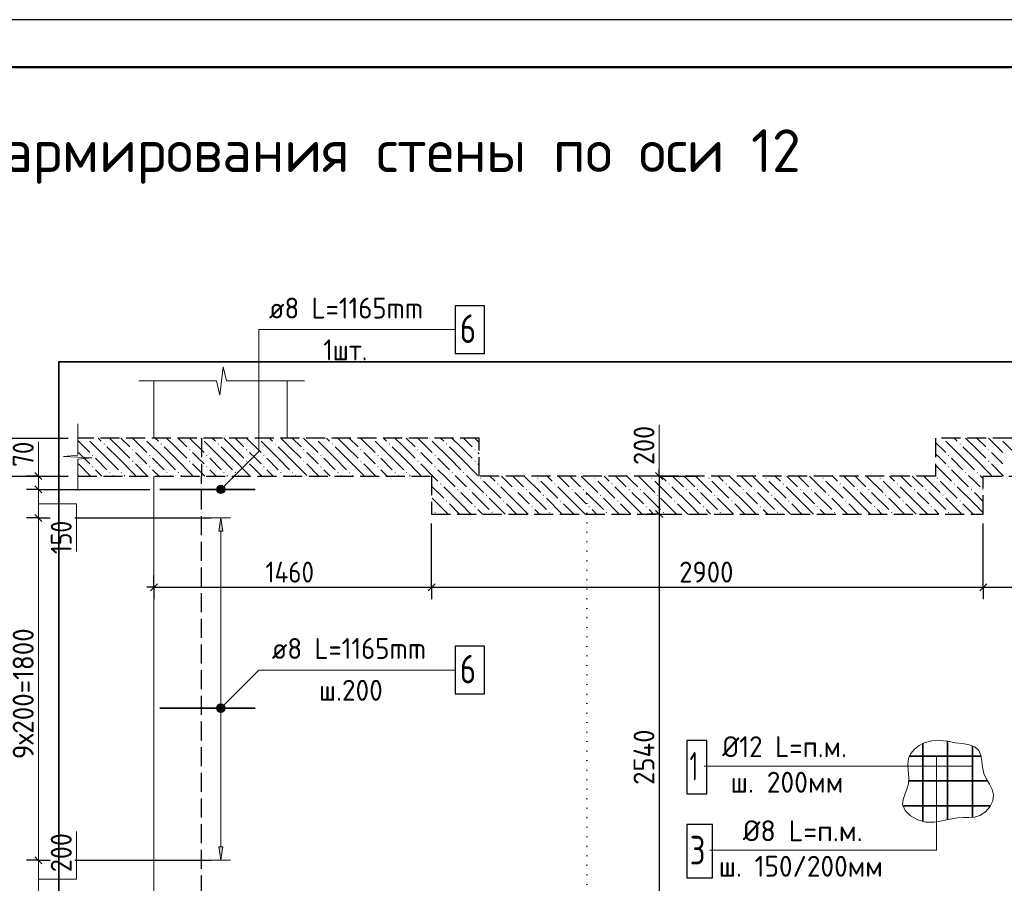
# Model space of a CAD drawing. Header units: millimetres. Extents: x 0 to 42000, y 0 to 29700.
# Tile 12 of 13: x 23164 to 33517, y 20617 to 29700. Entities that reach past the tile are written whole.
import ezdxf

# ---------------------------------------------------------------- set-up
doc = ezdxf.new("R2010")
doc.units = ezdxf.units.MM
doc.linetypes.add('______2', pattern=[270, 200, -70])
doc.linetypes.add('______9', pattern=[100, 0, -100])
for name, color, linetype, lineweight in [('Standard', 7, 'Continuous', 25), ('ЖБ Перекрытие верхний уровень', 7, '______2', 25), ('ЖБ Перекрытие нижний уровень с отделкой', 7, '______2', 25), ('Заголовок чертежа', 7, 'Continuous', 25), ('Позиционная метка линия выноска', 7, 'Continuous', 13), ('Позиционная метка номер позиции', 7, 'Continuous', 13), ('Примечания', 7, 'Continuous', 13), ('Сечения символ', 7, 'Continuous', 25), ('Стена обрамление П-обр.', 7, 'Continuous', 35)]:
    doc.layers.add(name, color=color, linetype=linetype, lineweight=lineweight)
doc.layers.add('Размерная выноска', color=7, linetype='Continuous')
doc.styles.add('ISOCPEUR', font='txt')

msp = doc.modelspace()

# ---------------------------------------------------------------- hatches: boundary and pattern name
at = {"layer": 'ЖБ Перекрытие верхний уровень', "linetype": 'Continuous', "lineweight": 18, "transparency": 33554687}
for points in [[(23865, 25297), (23868, 25300), (23875, 25300), (23878, 25297), (23872, 25291)], [(24465, 25297), (24468, 25300), (24475, 25300), (24478, 25297), (24472, 25291)], [(25065, 25297), (25068, 25300), (25075, 25300), (25078, 25297), (25072, 25291)], [(25665, 25297), (25668, 25300), (25675, 25300), (25678, 25297), (25672, 25291)], [(26265, 25297), (26268, 25300), (26275, 25300), (26278, 25297), (26272, 25291)], [(26865, 25297), (26868, 25300), (26875, 25300), (26878, 25297), (26872, 25291)], [(27465, 25297), (27468, 25300), (27475, 25300), (27478, 25297), (27472, 25291)], [(32865, 25297), (32868, 25300), (32875, 25300), (32878, 25297), (32872, 25291)], [(33465, 25297), (33468, 25300), (33475, 25300), (33478, 25297), (33472, 25291)], [(24045, 25237), (24052, 25244), (24058, 25237), (24052, 25231)], [(24345, 25177), (24352, 25184), (24358, 25177), (24352, 25171)], [(24645, 25237), (24652, 25244), (24658, 25237), (24652, 25231)], [(24945, 25177), (24952, 25184), (24958, 25177), (24952, 25171)], [(25245, 25237), (25252, 25244), (25258, 25237), (25252, 25231)], [(25545, 25177), (25552, 25184), (25558, 25177), (25552, 25171)], [(25845, 25237), (25852, 25244), (25858, 25237), (25852, 25231)], [(26145, 25177), (26152, 25184), (26158, 25177), (26152, 25171)], [(26445, 25237), (26452, 25244), (26458, 25237), (26452, 25231)], [(26745, 25177), (26752, 25184), (26758, 25177), (26752, 25171)], [(27045, 25237), (27052, 25244), (27058, 25237), (27052, 25231)], [(27345, 25177), (27352, 25184), (27358, 25177), (27352, 25171)], [(27645, 25237), (27652, 25244), (27658, 25237), (27652, 25231)], [(27945, 25177), (27952, 25184), (27958, 25177), (27952, 25171)], [(33045, 25237), (33052, 25244), (33058, 25237), (33052, 25231)], [(33345, 25177), (33352, 25184), (33358, 25177), (33352, 25171)], [(23925, 25117), (23932, 25124), (23938, 25117), (23932, 25111)], [(24345, 25057), (24352, 25064), (24358, 25057), (24352, 25051)], [(24525, 25117), (24532, 25124), (24538, 25117), (24532, 25111)], [(24945, 25057), (24952, 25064), (24958, 25057), (24952, 25051)], [(25125, 25117), (25132, 25124), (25138, 25117), (25132, 25111)], [(25545, 25057), (25552, 25064), (25558, 25057), (25552, 25051)], [(25725, 25117), (25732, 25124), (25738, 25117), (25732, 25111)], [(26145, 25057), (26152, 25064), (26158, 25057), (26152, 25051)], [(26325, 25117), (26332, 25124), (26338, 25117), (26332, 25111)], [(26745, 25057), (26752, 25064), (26758, 25057), (26752, 25051)], [(26925, 25117), (26932, 25124), (26938, 25117), (26932, 25111)], [(27345, 25057), (27352, 25064), (27358, 25057), (27352, 25051)], [(27525, 25117), (27532, 25124), (27538, 25117), (27532, 25111)], [(27945, 25057), (27952, 25064), (27958, 25057), (27952, 25051)], [(32925, 25117), (32932, 25124), (32938, 25117), (32932, 25111)], [(33345, 25057), (33352, 25064), (33358, 25057), (33352, 25051)], [(23925, 24997), (23932, 25004), (23938, 24997), (23932, 24991)], [(24525, 24997), (24532, 25004), (24538, 24997), (24532, 24991)], [(25125, 24997), (25132, 25004), (25138, 24997), (25132, 24991)], [(25725, 24997), (25732, 25004), (25738, 24997), (25732, 24991)], [(26325, 24997), (26332, 25004), (26338, 24997), (26332, 24991)], [(26925, 24997), (26932, 25004), (26938, 24997), (26932, 24991)], [(27525, 24997), (27532, 25004), (27538, 24997), (27532, 24991)], [(32925, 24997), (32932, 25004), (32938, 24997), (32932, 24991)], [(24105, 24937), (24112, 24944), (24118, 24937), (24112, 24931)], [(24225, 24937), (24232, 24944), (24238, 24937), (24232, 24931)], [(24705, 24937), (24712, 24944), (24718, 24937), (24712, 24931)], [(24825, 24937), (24832, 24944), (24838, 24937), (24832, 24931)], [(25305, 24937), (25312, 24944), (25318, 24937), (25312, 24931)], [(25425, 24937), (25432, 24944), (25438, 24937), (25432, 24931)], [(25905, 24937), (25912, 24944), (25918, 24937), (25912, 24931)], [(26025, 24937), (26032, 24944), (26038, 24937), (26032, 24931)], [(26505, 24937), (26512, 24944), (26518, 24937), (26512, 24931)], [(26625, 24937), (26632, 24944), (26638, 24937), (26632, 24931)], [(27105, 24937), (27112, 24944), (27118, 24937), (27112, 24931)], [(27225, 24937), (27232, 24944), (27238, 24937), (27232, 24931)], [(27705, 24937), (27712, 24944), (27718, 24937), (27712, 24931)], [(27825, 24937), (27832, 24944), (27838, 24937), (27832, 24931)], [(33105, 24937), (33112, 24944), (33118, 24937), (33112, 24931)], [(33225, 24937), (33232, 24944), (33238, 24937), (33232, 24931)]]:
    msp.add_hatch(color=7, dxfattribs=at).paths.add_polyline_path(points, flags=16)
at = {"layer": 'ЖБ Перекрытие нижний уровень с отделкой', "linetype": 'Continuous', "lineweight": 18, "transparency": 33554687}
for points in [[(28005, 24877), (28012, 24884), (28018, 24877), (28012, 24871)], [(28605, 24877), (28612, 24884), (28618, 24877), (28612, 24871)], [(29205, 24877), (29212, 24884), (29218, 24877), (29212, 24871)], [(29805, 24877), (29812, 24884), (29818, 24877), (29812, 24871)], [(30405, 24877), (30412, 24884), (30418, 24877), (30412, 24871)], [(31005, 24877), (31012, 24884), (31018, 24877), (31012, 24871)], [(31605, 24877), (31612, 24884), (31618, 24877), (31612, 24871)], [(32205, 24877), (32212, 24884), (32218, 24877), (32212, 24871)], [(32805, 24877), (32812, 24884), (32818, 24877), (32812, 24871)], [(27585, 24817), (27592, 24824), (27598, 24817), (27592, 24811)], [(27765, 24757), (27772, 24764), (27778, 24757), (27772, 24751)], [(27885, 24757), (27892, 24764), (27898, 24757), (27892, 24751)], [(28185, 24817), (28192, 24824), (28198, 24817), (28192, 24811)], [(28365, 24757), (28372, 24764), (28378, 24757), (28372, 24751)], [(28485, 24757), (28492, 24764), (28498, 24757), (28492, 24751)], [(28785, 24817), (28792, 24824), (28798, 24817), (28792, 24811)], [(28965, 24757), (28972, 24764), (28978, 24757), (28972, 24751)], [(29085, 24757), (29092, 24764), (29098, 24757), (29092, 24751)], [(29385, 24817), (29392, 24824), (29398, 24817), (29392, 24811)], [(29565, 24757), (29572, 24764), (29578, 24757), (29572, 24751)], [(29685, 24757), (29692, 24764), (29698, 24757), (29692, 24751)], [(29985, 24817), (29992, 24824), (29998, 24817), (29992, 24811)], [(30165, 24757), (30172, 24764), (30178, 24757), (30172, 24751)], [(30285, 24757), (30292, 24764), (30298, 24757), (30292, 24751)], [(30585, 24817), (30592, 24824), (30598, 24817), (30592, 24811)], [(30765, 24757), (30772, 24764), (30778, 24757), (30772, 24751)], [(30885, 24757), (30892, 24764), (30898, 24757), (30892, 24751)], [(31185, 24817), (31192, 24824), (31198, 24817), (31192, 24811)], [(31365, 24757), (31372, 24764), (31378, 24757), (31372, 24751)], [(31485, 24757), (31492, 24764), (31498, 24757), (31492, 24751)], [(31785, 24817), (31792, 24824), (31798, 24817), (31792, 24811)], [(31965, 24757), (31972, 24764), (31978, 24757), (31972, 24751)], [(32085, 24757), (32092, 24764), (32098, 24757), (32092, 24751)], [(32385, 24817), (32392, 24824), (32398, 24817), (32392, 24811)], [(32565, 24757), (32572, 24764), (32578, 24757), (32572, 24751)], [(32685, 24757), (32692, 24764), (32698, 24757), (32692, 24751)], [(32985, 24817), (32992, 24824), (32998, 24817), (32992, 24811)], [(33165, 24757), (33172, 24764), (33178, 24757), (33172, 24751)], [(33285, 24757), (33292, 24764), (33295, 24760), (33295, 24754), (33292, 24751)], [(27645, 24637), (27652, 24644), (27658, 24637), (27652, 24631)], [(28065, 24697), (28072, 24704), (28078, 24697), (28072, 24691)], [(28245, 24637), (28252, 24644), (28258, 24637), (28252, 24631)], [(28665, 24697), (28672, 24704), (28678, 24697), (28672, 24691)], [(28845, 24637), (28852, 24644), (28858, 24637), (28852, 24631)], [(29265, 24697), (29272, 24704), (29278, 24697), (29272, 24691)], [(29445, 24637), (29452, 24644), (29458, 24637), (29452, 24631)], [(29865, 24697), (29872, 24704), (29878, 24697), (29872, 24691)], [(30045, 24637), (30052, 24644), (30058, 24637), (30052, 24631)], [(30465, 24697), (30472, 24704), (30478, 24697), (30472, 24691)], [(30645, 24637), (30652, 24644), (30658, 24637), (30652, 24631)], [(31065, 24697), (31072, 24704), (31078, 24697), (31072, 24691)], [(31245, 24637), (31252, 24644), (31258, 24637), (31252, 24631)], [(31665, 24697), (31672, 24704), (31678, 24697), (31672, 24691)], [(31845, 24637), (31852, 24644), (31858, 24637), (31852, 24631)], [(32265, 24697), (32272, 24704), (32278, 24697), (32272, 24691)], [(32445, 24637), (32452, 24644), (32458, 24637), (32452, 24631)], [(32865, 24697), (32872, 24704), (32878, 24697), (32872, 24691)], [(33045, 24637), (33052, 24644), (33058, 24637), (33052, 24631)], [(27945, 24577), (27952, 24584), (27958, 24577), (27952, 24571)], [(28545, 24577), (28552, 24584), (28558, 24577), (28552, 24571)], [(29145, 24577), (29152, 24584), (29158, 24577), (29152, 24571)], [(29745, 24577), (29752, 24584), (29758, 24577), (29752, 24571)], [(30345, 24577), (30352, 24584), (30358, 24577), (30352, 24571)], [(30945, 24577), (30952, 24584), (30958, 24577), (30952, 24571)], [(31545, 24577), (31552, 24584), (31558, 24577), (31552, 24571)], [(32145, 24577), (32152, 24584), (32158, 24577), (32152, 24571)], [(32745, 24577), (32752, 24584), (32758, 24577), (32752, 24571)], [(27525, 24517), (27532, 24524), (27538, 24517), (27532, 24511)], [(28125, 24517), (28132, 24524), (28138, 24517), (28132, 24511)], [(28725, 24517), (28732, 24524), (28738, 24517), (28732, 24511)], [(29325, 24517), (29332, 24524), (29338, 24517), (29332, 24511)], [(29925, 24517), (29932, 24524), (29938, 24517), (29932, 24511)], [(30525, 24517), (30532, 24524), (30538, 24517), (30532, 24511)], [(31125, 24517), (31132, 24524), (31138, 24517), (31132, 24511)], [(31725, 24517), (31732, 24524), (31738, 24517), (31732, 24511)], [(32325, 24517), (32332, 24524), (32338, 24517), (32332, 24511)], [(32925, 24517), (32932, 24524), (32938, 24517), (32932, 24511)]]:
    msp.add_hatch(color=7, dxfattribs=at).paths.add_polyline_path(points, flags=16)
at = {"layer": 'Позиционная метка линия выноска', "linetype": 'Continuous', "lineweight": 13, "transparency": 33554687}
for points in [[(25311, 24728), (25248, 24792), (25236, 24771)], [(25311, 24728), (25236, 24771), (25291, 24717)], [(25291, 24717), (25236, 24771), (25236, 24749)], [(25291, 24717), (25236, 24749), (25268, 24717)], [(25268, 24717), (25236, 24749), (25248, 24728)], [(25323, 24749), (25268, 24803), (25248, 24792)], [(25323, 24749), (25248, 24792), (25311, 24728)], [(25323, 24771), (25291, 24803), (25268, 24803)], [(25323, 24771), (25268, 24803), (25323, 24749)], [(25291, 24803), (25323, 24771), (25311, 24792)], [(25311, 22428), (25248, 22492), (25236, 22471)], [(25311, 22428), (25236, 22471), (25291, 22417)], [(25291, 22417), (25236, 22471), (25236, 22449)], [(25323, 22449), (25268, 22503), (25248, 22492)], [(25323, 22449), (25248, 22492), (25311, 22428)], [(25323, 22471), (25291, 22503), (25268, 22503)], [(25323, 22471), (25268, 22503), (25323, 22449)], [(25291, 22503), (25323, 22471), (25311, 22492)], [(25291, 22417), (25236, 22449), (25268, 22417)], [(25268, 22417), (25236, 22449), (25248, 22428)]]:
    msp.add_hatch(color=7, dxfattribs=at).paths.add_polyline_path(points)
at = {"layer": 'Стена обрамление П-обр.', "linetype": 'Continuous', "lineweight": 13, "transparency": 33554687}
msp.add_hatch(color=7, dxfattribs=at).paths.add_polyline_path([(25299, 24320), (25279, 24460), (25259, 24320)])
msp.add_hatch(color=7, dxfattribs=at).paths.add_polyline_path([(25299, 21000), (25279, 20860), (25259, 21000)], flags=16)

# ---------------------------------------------------------------- linework, layer by layer
at = {"layer": 'Standard', "color": 7, "linetype": 'Continuous', "lineweight": 13, "transparency": 33554687}
for p, q in [((25270, 25750), (25305, 26050)), ((25305, 26050), (25340, 25900)), ((24418, 25900), (25235, 25900)), ((25235, 25900), (25270, 25750)), ((25340, 25900), (26158, 25900)), ((26158, 25900), (26158, 25900)), ((23775, 25449), (23775, 25120)), ((23775, 25120), (23625, 25106)), ((23625, 25106), (23925, 25092)), ((23925, 25092), (23775, 25078)), ((23775, 25078), (23775, 24749)), ((23361, 24900), (23361, 24975)), ((23775, 24749), (23775, 24749)), ((23361, 24460), (23361, 20860)), ((23361, 20860), (23361, 20460))]:
    msp.add_line(p, q, dxfattribs=at)
at = {"layer": 'Standard', "color": 7, "linetype": 'Continuous', "lineweight": 18, "transparency": 33554687}
for p, q in [((24575, 25300), (24575, 25900)), ((25975, 25900), (25975, 25300)), ((24575, 19420), (24575, 24900))]:
    msp.add_line(p, q, dxfattribs=at)
at = {"layer": 'Standard', "color": 7, "linetype": 'Continuous', "lineweight": -3, "transparency": 33554687}
for p, q in [((22888, 25300), (23675, 25300)), ((29888, 24900), (29888, 24975)), ((22888, 24900), (23675, 24900)), ((23361, 24900), (23236, 24900)), ((23361, 24900), (23486, 24900)), ((29888, 24900), (29763, 24900)), ((29888, 24900), (30013, 24900)), ((29888, 24900), (30295, 24900)), ((29888, 24900), (29888, 24500)), ((23361, 24760), (23236, 24760)), ((23361, 24760), (23486, 24760)), ((23361, 24460), (23236, 24460)), ((23361, 24460), (23486, 24460)), ((23744, 24460), (25179, 24460)), ((29888, 24500), (29763, 24500)), ((29888, 24500), (30013, 24500)), ((29888, 24500), (29888, 19420)), ((24575, 23730), (24575, 23855)), ((27495, 23730), (27495, 23855)), ((33295, 23730), (33295, 23855)), ((24575, 23730), (24500, 23730)), ((24575, 23730), (24575, 23605)), ((24575, 23730), (24575, 23730)), ((24575, 23730), (27495, 23730)), ((27495, 23730), (27495, 23605)), ((27495, 23730), (33295, 23730)), ((33295, 23730), (33295, 23605)), ((33295, 23730), (36875, 23730)), ((23361, 20860), (23236, 20860)), ((23361, 20860), (23486, 20860)), ((23361, 20860), (23458, 20860)), ((23744, 20860), (25179, 20860))]:
    msp.add_line(p, q, dxfattribs=at)
at = {"layer": 'Standard', "color": 7, "linetype": 'Continuous', "lineweight": 25, "transparency": 33554687}
for p, q in [((23323, 24938), (23398, 24863)), ((29850, 24938), (29925, 24863)), ((23323, 24797), (23398, 24722)), ((29850, 24538), (29925, 24463)), ((23323, 24497), (23398, 24422)), ((24538, 23692), (24613, 23767)), ((27458, 23692), (27533, 23767)), ((33258, 23692), (33333, 23767)), ((23323, 20897), (23398, 20822))]:
    msp.add_line(p, q, dxfattribs=at)
msp.add_lwpolyline([(0, 0), (42000, 0), (42000, 29700), (0, 29700), (0, 0)], close=True, dxfattribs=at)
at = {"layer": 'Standard', "color": 7, "linetype": 'Continuous', "lineweight": 50, "transparency": 33554687}
msp.add_lwpolyline([(2000, 29200), (41500, 29200), (41500, 500), (2000, 500), (2000, 29200)], close=True, dxfattribs=at)
at = {"layer": 'Standard', "color": 7, "linetype": 'Continuous', "lineweight": 13, "transparency": 33554687}
for points in [[(41500, 29200), (18300, 29200), (18300, 6000), (41500, 6000), (41500, 29200)], [(23361, 24900), (23361, 24897), (23361, 24897), (23361, 24798), (23361, 24798), (23361, 24760)], [(23361, 24760), (23361, 24472), (23361, 24472), (23361, 24460)]]:
    msp.add_lwpolyline(points, dxfattribs=at)
at = {"layer": 'Standard', "color": 254, "linetype": 'Continuous', "lineweight": 35, "true_color": 0xc4c4ff, "transparency": 33554687}
msp.add_lwpolyline([(23575, 18020), (38770, 18020), (38770, 26100), (23575, 26100), (23575, 18020)], dxfattribs=at)
at = {"layer": 'Standard', "color": 7, "linetype": 'Continuous', "lineweight": -3, "transparency": 33554687}
for points in [[(23361, 24900), (23372, 24900), (23372, 24900), (23675, 24900)], [(23361, 24760), (23363, 24760), (23363, 24760), (23433, 24760), (23433, 24760), (24531, 24760)], [(23361, 24460), (23391, 24460), (23391, 24460), (23458, 24460)], [(29888, 24500), (29871, 24500), (29871, 24500), (29866, 24500)], [(27495, 23730), (27495, 23747), (27495, 23747), (27495, 23747), (27495, 23747), (27495, 24362), (27495, 24362), (27495, 24400)], [(33295, 23730), (33295, 23747), (33295, 23747), (33295, 24400)]]:
    msp.add_lwpolyline(points, dxfattribs=at)
at = {"layer": 'ЖБ Перекрытие верхний уровень', "color": 7, "linetype": '______2', "lineweight": 25, "transparency": 33554687}
for p, q in [((27995, 25300), (23775, 25300)), ((27995, 24900), (27995, 25300)), ((32795, 25300), (32795, 24900)), ((37375, 25300), (32795, 25300)), ((23775, 24900), (27495, 24900)), ((33295, 24900), (36875, 24900))]:
    msp.add_line(p, q, dxfattribs=at)
at = {"layer": 'ЖБ Перекрытие верхний уровень', "color": 9, "linetype": 'Continuous', "lineweight": 18, "true_color": 0xc7c7c7, "transparency": 33554687}
for p, q in [((23775, 25273), (23902, 25147)), ((24082, 25087), (23902, 25267)), ((23989, 25300), (24022, 25267)), ((24202, 25207), (24109, 25300)), ((24229, 25300), (24322, 25207)), ((24349, 25300), (24502, 25147)), ((24682, 25087), (24502, 25267)), ((24589, 25300), (24622, 25267)), ((24802, 25207), (24709, 25300)), ((24829, 25300), (24922, 25207)), ((24949, 25300), (25102, 25147)), ((25282, 25087), (25102, 25267)), ((25189, 25300), (25222, 25267)), ((25402, 25207), (25309, 25300)), ((25429, 25300), (25522, 25207)), ((25549, 25300), (25702, 25147)), ((25882, 25087), (25702, 25267)), ((25789, 25300), (25822, 25267)), ((26002, 25207), (25909, 25300)), ((26029, 25300), (26122, 25207)), ((26149, 25300), (26302, 25147)), ((26482, 25087), (26302, 25267)), ((26389, 25300), (26422, 25267)), ((26602, 25207), (26509, 25300)), ((26629, 25300), (26722, 25207)), ((26749, 25300), (26902, 25147)), ((27082, 25087), (26902, 25267)), ((26989, 25300), (27022, 25267)), ((27202, 25207), (27109, 25300)), ((27229, 25300), (27322, 25207)), ((27349, 25300), (27502, 25147)), ((27682, 25087), (27502, 25267)), ((27589, 25300), (27622, 25267)), ((27802, 25207), (27709, 25300)), ((27829, 25300), (27922, 25207)), ((27949, 25300), (27995, 25253)), ((33082, 25087), (32902, 25267)), ((32989, 25300), (33022, 25267)), ((33202, 25207), (33109, 25300)), ((33229, 25300), (33322, 25207)), ((33349, 25300), (33502, 25147)), ((33682, 25087), (33502, 25267)), ((24082, 25207), (24202, 25087)), ((24202, 25207), (24322, 25087)), ((24682, 25207), (24802, 25087)), ((24802, 25207), (24922, 25087)), ((25282, 25207), (25402, 25087)), ((25402, 25207), (25522, 25087)), ((25882, 25207), (26002, 25087)), ((26002, 25207), (26122, 25087)), ((26482, 25207), (26602, 25087)), ((26602, 25207), (26722, 25087)), ((27082, 25207), (27202, 25087)), ((27202, 25207), (27322, 25087)), ((27682, 25207), (27802, 25087)), ((27802, 25207), (27922, 25087)), ((32795, 25253), (32902, 25147)), ((33082, 25207), (33202, 25087)), ((33202, 25207), (33322, 25087)), ((23842, 25087), (23782, 25147)), ((23902, 25027), (23842, 25087)), ((23962, 25087), (24082, 24967)), ((24082, 25087), (24202, 24967)), ((24202, 25087), (24382, 24907)), ((24442, 25087), (24382, 25147)), ((24502, 25027), (24442, 25087)), ((24562, 25087), (24682, 24967)), ((24682, 25087), (24802, 24967)), ((24802, 25087), (24982, 24907)), ((25042, 25087), (24982, 25147)), ((25102, 25027), (25042, 25087)), ((25162, 25087), (25282, 24967)), ((25282, 25087), (25402, 24967)), ((25402, 25087), (25582, 24907)), ((25642, 25087), (25582, 25147)), ((25702, 25027), (25642, 25087)), ((25762, 25087), (25882, 24967)), ((25882, 25087), (26002, 24967)), ((26002, 25087), (26182, 24907)), ((26242, 25087), (26182, 25147)), ((26302, 25027), (26242, 25087)), ((26362, 25087), (26482, 24967)), ((26482, 25087), (26602, 24967)), ((26602, 25087), (26782, 24907)), ((26842, 25087), (26782, 25147)), ((26902, 25027), (26842, 25087)), ((26962, 25087), (27082, 24967)), ((27082, 25087), (27202, 24967)), ((27202, 25087), (27382, 24907)), ((27442, 25087), (27382, 25147)), ((27502, 25027), (27442, 25087)), ((27562, 25087), (27682, 24967)), ((27682, 25087), (27802, 24967)), ((27802, 25087), (27982, 24907)), ((27995, 25133), (27982, 25147)), ((32842, 25087), (32795, 25133)), ((32902, 25027), (32842, 25087)), ((32962, 25087), (33082, 24967)), ((33082, 25087), (33202, 24967)), ((33202, 25087), (33382, 24907)), ((33442, 25087), (33382, 25147)), ((33502, 25027), (33442, 25087)), ((23782, 25027), (23909, 24900)), ((23962, 24967), (24029, 24900)), ((24382, 25027), (24509, 24900)), ((24562, 24967), (24629, 24900)), ((24982, 25027), (25109, 24900)), ((25162, 24967), (25229, 24900)), ((25582, 25027), (25709, 24900)), ((25762, 24967), (25829, 24900)), ((26182, 25027), (26309, 24900)), ((26362, 24967), (26429, 24900)), ((26782, 25027), (26909, 24900)), ((26962, 24967), (27029, 24900)), ((27382, 25027), (27509, 24900)), ((27562, 24967), (27629, 24900)), ((27982, 25027), (27995, 25013)), ((32795, 25013), (32909, 24900)), ((32962, 24967), (33029, 24900)), ((33382, 25027), (33509, 24900)), ((23775, 24913), (23782, 24907)), ((24149, 24900), (24142, 24907)), ((24262, 24907), (24269, 24900)), ((24749, 24900), (24742, 24907)), ((24862, 24907), (24869, 24900)), ((25349, 24900), (25342, 24907)), ((25462, 24907), (25469, 24900)), ((25949, 24900), (25942, 24907)), ((26062, 24907), (26069, 24900)), ((26549, 24900), (26542, 24907)), ((26662, 24907), (26669, 24900)), ((27149, 24900), (27142, 24907)), ((27262, 24907), (27269, 24900)), ((27749, 24900), (27742, 24907)), ((27862, 24907), (27869, 24900)), ((33149, 24900), (33142, 24907)), ((33262, 24907), (33269, 24900))]:
    msp.add_line(p, q, dxfattribs=at)
at = {"layer": 'ЖБ Перекрытие нижний уровень с отделкой', "color": 7, "linetype": '______2', "lineweight": 25, "transparency": 33554687}
for p, q in [((27495, 24900), (27495, 24500)), ((32795, 24900), (27995, 24900)), ((33295, 24500), (33295, 24900)), ((27495, 24500), (33295, 24500))]:
    msp.add_line(p, q, dxfattribs=at)
at = {"layer": 'ЖБ Перекрытие нижний уровень с отделкой', "color": 9, "linetype": 'Continuous', "lineweight": 18, "true_color": 0xc7c7c7, "transparency": 33554687}
for p, q in [((27509, 24900), (27562, 24847)), ((27629, 24900), (27742, 24787)), ((27802, 24847), (27749, 24900)), ((27862, 24787), (27802, 24847)), ((27869, 24900), (28042, 24727)), ((28042, 24847), (28222, 24667)), ((28109, 24900), (28162, 24847)), ((28229, 24900), (28342, 24787)), ((28402, 24847), (28349, 24900)), ((28462, 24787), (28402, 24847)), ((28469, 24900), (28642, 24727)), ((28642, 24847), (28822, 24667)), ((28709, 24900), (28762, 24847)), ((28829, 24900), (28942, 24787)), ((29002, 24847), (28949, 24900)), ((29062, 24787), (29002, 24847)), ((29069, 24900), (29242, 24727)), ((29242, 24847), (29422, 24667)), ((29309, 24900), (29362, 24847)), ((29429, 24900), (29542, 24787)), ((29602, 24847), (29549, 24900)), ((29662, 24787), (29602, 24847)), ((29669, 24900), (29842, 24727)), ((29842, 24847), (30022, 24667)), ((29909, 24900), (29962, 24847)), ((30029, 24900), (30142, 24787)), ((30202, 24847), (30149, 24900)), ((30262, 24787), (30202, 24847)), ((30269, 24900), (30442, 24727)), ((30442, 24847), (30622, 24667)), ((30509, 24900), (30562, 24847)), ((30629, 24900), (30742, 24787)), ((30802, 24847), (30749, 24900)), ((30862, 24787), (30802, 24847)), ((30869, 24900), (31042, 24727)), ((31042, 24847), (31222, 24667)), ((31109, 24900), (31162, 24847)), ((31229, 24900), (31342, 24787)), ((31402, 24847), (31349, 24900)), ((31462, 24787), (31402, 24847)), ((31469, 24900), (31642, 24727)), ((31642, 24847), (31822, 24667)), ((31709, 24900), (31762, 24847)), ((31829, 24900), (31942, 24787)), ((32002, 24847), (31949, 24900)), ((32062, 24787), (32002, 24847)), ((32069, 24900), (32242, 24727)), ((32242, 24847), (32422, 24667)), ((32309, 24900), (32362, 24847)), ((32429, 24900), (32542, 24787)), ((32602, 24847), (32549, 24900)), ((32662, 24787), (32602, 24847)), ((32669, 24900), (32842, 24727)), ((32842, 24847), (33022, 24667)), ((32909, 24900), (32962, 24847)), ((33029, 24900), (33142, 24787)), ((33202, 24847), (33149, 24900)), ((33262, 24787), (33202, 24847)), ((33269, 24900), (33295, 24873)), ((27495, 24793), (27622, 24667)), ((27802, 24607), (27622, 24787)), ((28402, 24607), (28222, 24787)), ((29002, 24607), (28822, 24787)), ((29602, 24607), (29422, 24787)), ((30202, 24607), (30022, 24787)), ((30802, 24607), (30622, 24787)), ((31402, 24607), (31222, 24787)), ((32002, 24607), (31822, 24787)), ((32602, 24607), (32422, 24787)), ((33202, 24607), (33022, 24787)), ((27669, 24500), (27502, 24667)), ((27802, 24727), (27922, 24607)), ((27922, 24727), (28102, 24547)), ((28269, 24500), (28102, 24667)), ((28402, 24727), (28522, 24607)), ((28522, 24727), (28702, 24547)), ((28869, 24500), (28702, 24667)), ((29002, 24727), (29122, 24607)), ((29122, 24727), (29302, 24547)), ((29469, 24500), (29302, 24667)), ((29602, 24727), (29722, 24607)), ((29722, 24727), (29902, 24547)), ((30069, 24500), (29902, 24667)), ((30202, 24727), (30322, 24607)), ((30322, 24727), (30502, 24547)), ((30669, 24500), (30502, 24667)), ((30802, 24727), (30922, 24607)), ((30922, 24727), (31102, 24547)), ((31269, 24500), (31102, 24667)), ((31402, 24727), (31522, 24607)), ((31522, 24727), (31702, 24547)), ((31869, 24500), (31702, 24667)), ((32002, 24727), (32122, 24607)), ((32122, 24727), (32302, 24547)), ((32469, 24500), (32302, 24667)), ((32602, 24727), (32722, 24607)), ((32722, 24727), (32902, 24547)), ((33069, 24500), (32902, 24667)), ((33202, 24727), (33295, 24633)), ((27495, 24553), (27502, 24547)), ((27682, 24607), (27789, 24500)), ((27802, 24607), (27909, 24500)), ((28029, 24500), (27982, 24547)), ((28282, 24607), (28389, 24500)), ((28402, 24607), (28509, 24500)), ((28629, 24500), (28582, 24547)), ((28882, 24607), (28989, 24500)), ((29002, 24607), (29109, 24500)), ((29229, 24500), (29182, 24547)), ((29482, 24607), (29589, 24500)), ((29602, 24607), (29709, 24500)), ((29829, 24500), (29782, 24547)), ((30082, 24607), (30189, 24500)), ((30202, 24607), (30309, 24500)), ((30429, 24500), (30382, 24547)), ((30682, 24607), (30789, 24500)), ((30802, 24607), (30909, 24500)), ((31029, 24500), (30982, 24547)), ((31282, 24607), (31389, 24500)), ((31402, 24607), (31509, 24500)), ((31629, 24500), (31582, 24547)), ((31882, 24607), (31989, 24500)), ((32002, 24607), (32109, 24500)), ((32229, 24500), (32182, 24547)), ((32482, 24607), (32589, 24500)), ((32602, 24607), (32709, 24500)), ((32829, 24500), (32782, 24547)), ((33082, 24607), (33189, 24500)), ((33202, 24607), (33295, 24513))]:
    msp.add_line(p, q, dxfattribs=at)
at = {"layer": 'Позиционная метка линия выноска', "color": 7, "linetype": 'Continuous', "lineweight": 13, "transparency": 33554687}
for p, q in [((25248, 24792), (25248, 24792)), ((25311, 24792), (25311, 24792)), ((25248, 24728), (25248, 24728)), ((25311, 24728), (25311, 24728)), ((25248, 22492), (25248, 22492)), ((25311, 22492), (25311, 22492)), ((25248, 22428), (25248, 22428)), ((25311, 22428), (25311, 22428))]:
    msp.add_line(p, q, dxfattribs=at)
for points in [[(27743, 26440), (25679, 26440), (25679, 25160), (25279, 24760)], [(27743, 22860), (25679, 22860), (25279, 22460)]]:
    msp.add_lwpolyline(points, dxfattribs=at)
for centre in [(25279, 24760), (25279, 22460)]:
    msp.add_circle(centre, 45, dxfattribs=at)
at = {"layer": 'Позиционная метка номер позиции', "color": 7, "linetype": 'Continuous', "lineweight": 35, "transparency": 33554687}
for p, q in [((32660, 22090), (32660, 21267)), ((32921, 22111), (32921, 21288)), ((33181, 22063), (33181, 21310)), ((32517, 21953), (33272, 21953)), ((32512, 21693), (33341, 21693)), ((32450, 21432), (33371, 21432))]:
    msp.add_line(p, q, dxfattribs=at)
at = {"layer": 'Позиционная метка номер позиции', "color": 7, "linetype": 'Continuous', "lineweight": 25, "transparency": 33554687}
for points in [[(30180, 21559), (30390, 21559), (30390, 22119), (30180, 22119), (30180, 21559)], [(30180, 20676), (30450, 20676), (30450, 21236), (30180, 21236), (30180, 20676)]]:
    msp.add_lwpolyline(points, dxfattribs=at)
at = {"layer": 'Позиционная метка номер позиции', "color": 7, "linetype": '______2', "lineweight": 13, "transparency": 33554687}
msp.add_lwpolyline([(33003, 22096), (32919, 22111), (32836, 22120), (32754, 22117), (32675, 22096), (32620, 22068), (32572, 22029), (32533, 21982), (32509, 21930), (32501, 21867), (32506, 21800), (32512, 21732), (32509, 21664), (32492, 21607), (32470, 21552), (32452, 21498), (32447, 21447), (32474, 21382), (32531, 21326), (32607, 21284), (32690, 21261), (32778, 21259), (32861, 21274), (32943, 21293), (33026, 21307), (33086, 21308), (33145, 21308), (33204, 21312), (33260, 21329), (33318, 21367), (33365, 21421), (33396, 21484), (33404, 21548), (33390, 21605), (33361, 21659), (33329, 21714), (33302, 21773), (33287, 21837), (33280, 21903), (33270, 21964), (33249, 22014), (33207, 22051), (33148, 22073), (33079, 22087), (33003, 22096)], dxfattribs=at)
at = {"layer": 'Позиционная метка номер позиции', "color": 7, "linetype": 'Continuous', "lineweight": 13, "transparency": 33554687}
for points in [[(30420, 20966), (32803, 20966), (32803, 21953)], [(30360, 21849), (31787, 21849), (33181, 21849)]]:
    msp.add_lwpolyline(points, dxfattribs=at)
at = {"layer": 'Примечания', "color": 253, "linetype": '______2', "lineweight": -3, "true_color": 0xababab, "transparency": 33554687}
for p in [(25075, 25300), (25075, 19420)]:
    msp.add_line(p, (25075, 24900), dxfattribs=at)
at = {"layer": 'Размерная выноска', "color": 7, "linetype": 'Continuous', "lineweight": 13, "transparency": 33554687}
for p, q in [((29888, 24900), (29888, 25440)), ((23361, 24900), (23361, 25260))]:
    msp.add_line(p, q, dxfattribs=at)
for points in [[(23361, 24609), (23761, 24609), (23761, 24107)], [(23361, 20659), (23761, 20659), (23761, 21162)]]:
    msp.add_lwpolyline(points, dxfattribs=at)
at = {"layer": 'Сечения символ', "color": 7, "linetype": '______9', "lineweight": 13, "transparency": 33554687}
msp.add_line((29127, 24710), (29127, 18766), dxfattribs=at)
at = {"layer": 'Стена обрамление П-обр.', "color": 7, "linetype": 'Continuous', "lineweight": 35, "transparency": 33554687}
for p, q in [((24639, 24760), (25639, 24760)), ((24639, 22460), (25639, 22460))]:
    msp.add_line(p, q, dxfattribs=at)
at = {"layer": 'Стена обрамление П-обр.', "color": 251, "linetype": 'Continuous', "lineweight": 13, "true_color": 0x494949, "transparency": 33554687}
for p, q in [((25279, 24460), (25179, 24460)), ((25279, 24460), (25259, 24320)), ((25299, 24320), (25279, 24460)), ((25279, 24460), (25379, 24460)), ((25279, 24460), (25279, 24460)), ((25259, 24320), (25299, 24320)), ((25279, 21000), (25279, 24320)), ((25279, 20860), (25259, 21000)), ((25259, 21000), (25299, 21000)), ((25299, 21000), (25279, 20860)), ((25279, 20860), (25179, 20860)), ((25279, 20860), (25379, 20860)), ((25279, 20860), (25279, 20860))]:
    msp.add_line(p, q, dxfattribs=at)
at = {"layer": 'Стена обрамление П-обр.', "color": 7, "linetype": 'Continuous', "lineweight": 25, "transparency": 33554687}
for points in [[(27743, 26190), (28053, 26190), (28053, 26690), (27743, 26690), (27743, 26190)], [(27743, 22610), (28053, 22610), (28053, 23110), (27743, 23110), (27743, 22610)]]:
    msp.add_lwpolyline(points, dxfattribs=at)

# ---------------------------------------------------------------- texts
at = {"layer": 'Standard', "color": 7, "linetype": 'Continuous', "lineweight": 25, "transparency": 33554687, "char_height": 220, "attachment_point": 7, "rotation": 90, "style": 'ISOCPEUR'}
for s, insert, width in [('\\W0.91;200', (29838, 25017), 561.99), ('\\W0.87;70', (23311, 24997), 403.92), ('\\W0.83;150', (23711, 24080), 508.57), ('\\W0.94;9х200=1800', (23311, 21923), 1598.72), ('\\W0.93;2540', (29838, 21652), 740.39), ('\\W0.91;200', (23711, 20734), 561.99)]:
    msp.add_mtext(s, dxfattribs=dict(at, insert=insert, width=width))
at = {"layer": 'Standard', "color": 7, "linetype": 'Continuous', "lineweight": 25, "transparency": 33554687, "char_height": 220, "attachment_point": 7, "style": 'ISOCPEUR'}
for s, insert, width in [('\\W0.87;1460', (25749, 23780), 689.43), ('\\W0.93;2900', (30098, 23780), 718.11)]:
    msp.add_mtext(s, dxfattribs=dict(at, insert=insert, width=width))
at = {"layer": 'Заголовок чертежа', "color": 7, "linetype": 'Continuous', "lineweight": 50, "transparency": 33554687, "insert": (21180, 27975), "char_height": 450, "width": 10566.04, "attachment_point": 7, "style": 'ISOCPEUR'}
msp.add_mtext('\\W0.98;Схема армирования стены по оси 12', dxfattribs=at)
at = {"layer": 'Позиционная метка номер позиции', "color": 7, "linetype": 'Continuous', "lineweight": 25, "transparency": 33554687, "attachment_point": 7, "style": 'ISOCPEUR'}
for s, insert, char_height, width in [('\\W0.94;Ø12 L=п.м.', (30551, 21944), 220, 1488.68), ('\\W0.56;1', (30210, 21699), 300, 233.33), ('\\W0.96;ш. 200мм', (30639, 21570), 220, 1315.47), ('\\W0.97;Ø8 L=п.м.', (30768, 21060), 220, 1381.59), ('\\W0.78;3', (30210, 20816), 300, 326.41), ('\\W0.95;ш. 150/200мм', (30515, 20686), 220, 1885.78)]:
    msp.add_mtext(s, dxfattribs=dict(at, insert=insert, char_height=char_height, width=width))
at = {"layer": 'Стена обрамление П-обр.', "color": 7, "linetype": 'Continuous', "lineweight": 13, "transparency": 33554687, "attachment_point": 7, "style": 'ISOCPEUR'}
for s, insert, char_height, width in [('\\W0.93;ø8 L=1165mm ', (25785, 26557), 220, 1949.98), ('\\W0.78;6', (27793, 26300), 300, 326.41), ('\\W0.89;1шт. ', (26357, 26117), 220, 801.64), ('\\W0.93;ø8 L=1165mm ', (25815, 22977), 220, 1949.98), ('\\W0.78;6', (27793, 22720), 300, 326.41), ('\\W0.95;ш.200 ', (26310, 22537), 220, 962.14)]:
    msp.add_mtext(s, dxfattribs=dict(at, insert=insert, char_height=char_height, width=width))

doc.saveas('drawing.dxf')
